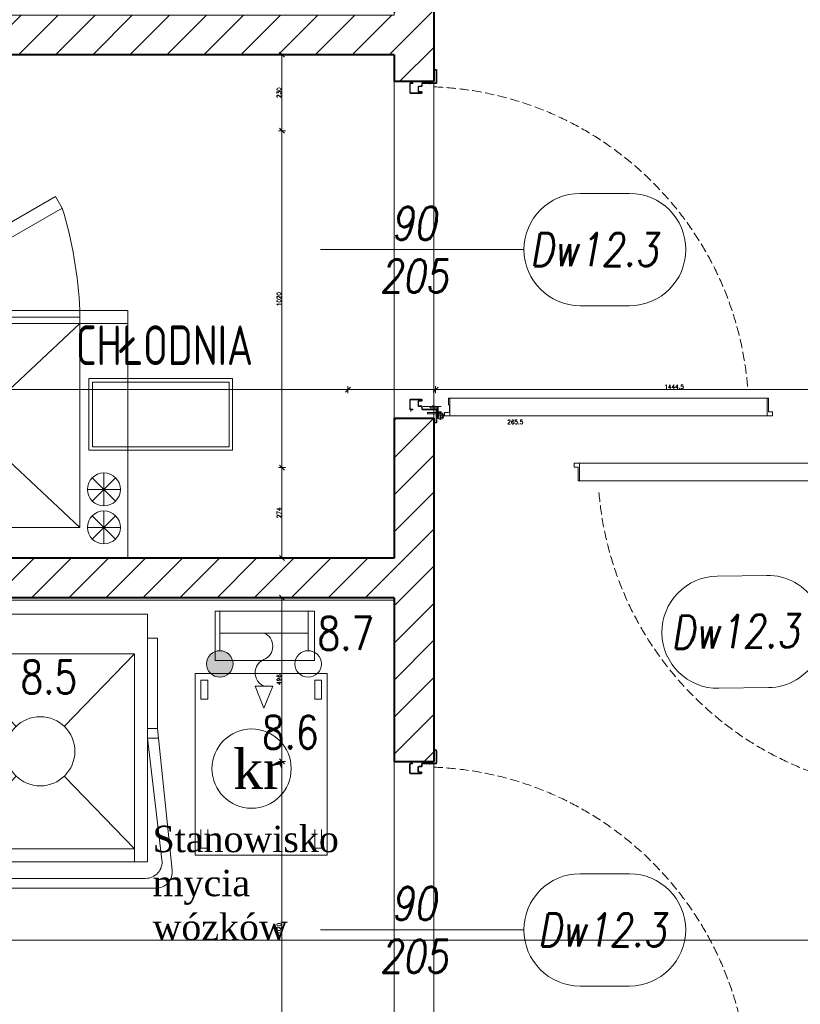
# Model space of a CAD drawing. Header units: millimetres. Extents: x -1893473 to 1546619, y -568027 to 942944.
# Tile 209 of 256: x 187229 to 189593, y -508419 to -505438. Entities that reach past the tile are written whole.
import ezdxf
from ezdxf.enums import TextEntityAlignment as Align

# ---------------------------------------------------------------- set-up
doc = ezdxf.new("R2010")
doc.units = ezdxf.units.MM
doc.header["$LTSCALE"] = 0.2
doc.linetypes.add('CENTER', pattern=[0.6, 0.375, -0.075, 0.075, -0.075])
doc.linetypes.add('Hidden Line', pattern=[391.222223, 282.222223, -109])
doc.layers.get('0').update_dxf_attribs({"lineweight": 0})
for name, color, linetype, lineweight in [('!! 0_Opis_pom', 9, 'Continuous', 13), ('!! 1_drzwi opis', 151, 'Continuous', 9), ('!! 1_drzwi-linia', 213, 'Continuous', 5), ('!! 1_hatch projektowane ściany', 4, 'Continuous', 5), ('!! 1_OPIS POM NOWE', 140, 'Continuous', 5), ('!! 1_PROJ Sciany', 2, 'Continuous', 40), ('!! technologia', 20, 'Continuous', 5), ('!! wymiary osi', 250, 'Continuous', 9), ('P-Opis nadproża', 150, 'Continuous', 9)]:
    doc.layers.add(name, color=color, linetype=linetype, lineweight=lineweight)
doc.layers.add('!! 0_ramki', color=251, linetype='Continuous', lineweight=9, plot=False)
doc.layers.add('Powierzchnia', color=140, linetype='Continuous', lineweight=5, plot=False)
doc.layers.add('!! 1_ proj wyposdażenie', color=7, linetype='Continuous', lineweight=5, true_color=0xa1a1a1)
doc.styles.add('50', font='ROMANS.shx', dxfattribs={"width": 0.8, "height": 10})
doc.styles.add('ARCHETYP', font='romans.shx', dxfattribs={"height": 15})
doc.styles.add('ARIAL', font='tahoma.ttf')
doc.styles.get("Standard").update_dxf_attribs({"font": 'arial.ttf', "height": 25})
doc.styles.add('TXT', font='simplex.shx')
doc.dimstyles.new('DIM50', dxfattribs={"dimscale": 5, "dimtxt": 2.5, "dimasz": 1.5, "dimexe": 0, "dimexo": 0, "dimgap": 0.5, "dimtad": 1, "dimdec": 4, "dimrnd": 0.5, "dimdsep": 46, "dimtxsty": 'TXT', "dimblk1": 'TICK1', "dimblk2": 'TICK1', "dimsah": 1, "dimcen": 0, "dimse1": 1, "dimse2": 1, "dimclrd": 1, "dimclre": 7, "dimclrt": 9, "dimadec": 0, "dimazin": 0, "dimtfac": 1, "dimtdec": 4, "dimtmove": 2, "dimatfit": 3, "dimldrblk": 'TICK1', "dimfxl": 1, "dimtolj": 1, "dimarcsym": 0})

# ---------------------------------------------------------------- blocks, each defined once
blk = doc.blocks.new('zmywarka kapturowa')
for p, q in [((25.23, -33.97), (4, -12)), ((39.77, -33.97), (61, -12)), ((4, -71), (25.23, -49.03)), ((61, -71), (39.77, -49.03)), ((4, -71), (4, -75)), ((61, -71), (61, -75))]:
    blk.add_line(p, q)
for points in [[(0, -75), (0, 0), (65, 0), (65, -75)], [(0, -7.2), (-3, -7.2), (-3, -34.63), (0, -34.63)], [(65, -7.2), (68, -7.2), (68, -34.63), (65, -34.63)], [(4, -71), (4, -12), (61, -12), (61, -71)]]:
    blk.add_lwpolyline(points, close=True)
for points in [[(68, -34.63), (72.43, -77.49, -0.444715), (67.46, -83), (-2.46, -83, -0.444715), (-7.43, -77.49), (-3, -34.63)], [(65, -37.5), (69.34, -74.42, -0.448945), (64.38, -80), (0.62, -80, -0.448945), (-4.34, -74.42), (0, -37.5)]]:
    blk.add_lwpolyline(points, format="xyb")
for points in [[(-3, -34.63), (0, -34.63), (0, -37.5), (-3.3, -37.5)], [(68, -34.63), (65, -34.63), (65, -37.5), (68.3, -37.5)]]:
    blk.add_lwpolyline(points)
blk.add_circle((32.5, -41.5), 10.47)
blk = doc.blocks.new('ewf ewf ewf')
for p, q in [((0, -39.95), (0, 0)), ((0, 0), (54.95, 0)), ((54.95, -39.95), (54.95, 0)), ((7.75, -1.7), (2.05, -1.7)), ((2.05, -3.75), (2.05, -1.7)), ((7.75, -3.75), (7.75, -1.7)), ((47.2, -1.7), (52.9, -1.7)), ((52.9, -3.75), (52.9, -1.7)), ((7.75, -3.75), (2.05, -3.75)), ((47.2, -3.75), (52.9, -3.75)), ((2.05, -36.2), (2.05, -38.25)), ((7.75, -36.2), (2.05, -36.2)), ((7.75, -38.25), (2.05, -38.25)), ((7.75, -36.2), (7.75, -38.25)), ((47.2, -36.2), (52.9, -36.2)), ((47.2, -38.25), (52.9, -38.25)), ((52.9, -36.2), (52.9, -38.25)), ((0, -39.95), (54.95, -39.95))]:
    blk.add_line(p, q)
blk = doc.blocks.new('kran ze złączką')
h = blk.add_hatch(color=256)
edge = h.paths.add_edge_path()
edge.add_arc((20, -12), 3, 0, 360)
for p, q in [((0, -9), (0, 0)), ((20, -9), (20, 0)), ((20, -5), (0, -5)), ((12, -17), (8, -17)), ((10, -22), (8, -17)), ((12, -17), (10, -22))]:
    blk.add_line(p, q)
for centre in [(0, -12), (20, -12)]:
    blk.add_circle(centre, 3)
for centre, start, end in [((11.25, -8), 112.6199, 247.3801), ((8.75, -14), 292.6199, 67.3801)]:
    blk.add_arc(centre, 3.25, start, end)
blk = doc.blocks.new('Poste de nettoyage')
blk.add_lwpolyline([(0, 0), (0.3, 0), (0.3, 0.15), (0, 0.15)], close=True)
blk = doc.blocks.new('Poste de nettoyage!')
at = {"layer": '!! 1_ proj wyposdażenie'}
blk.add_blockref('Poste de nettoyage', (-0.15, -0.17), dxfattribs=at)
blk = doc.blocks.new('zaw-dr-90-p')
at = {"color": 2, "linetype": 'CENTER', "ltscale": 0.2}
for p, q in [((12, 0), (-12, 0)), ((0, 12), (0, -12)), ((24.5, 24), (31, 24)), ((24.5, 19), (31, 19))]:
    blk.add_line(p, q, dxfattribs=at)
at = {"ltscale": 0.2}
for p, q in [((10, 12), (6.5, 12)), ((10, 0), (10, 6.5))]:
    blk.add_line(p, q, dxfattribs=at)
blk.add_lwpolyline([(0, 6.5), (23.5, 6.5, 0.414214), (28, 11), (28, 31), (24.5, 31), (24.5, 11, -0.414214), (23.5, 10), (0, 10, 4.561698), (7.6, 6.5), (4.9, 4.2)], format="xyb", dxfattribs=at)
blk.add_lwpolyline([(10, 10), (10, 39), (6.5, 39), (6.5, 10)], dxfattribs=at)
blk.add_lwpolyline([(-0.2, -0.2), (-2.5, -0.2), (-2.5, 0.2), (-0.2, 0.2), (-0.2, 2.5), (0.2, 2.5), (0.2, 0.2), (2.8, 0.2), (2.8, -0.2), (0.2, -0.2), (0.2, -2.8), (-0.2, -2.8)], close=True)
blk.add_circle((0, 0), 6.5, dxfattribs=at)
blk = doc.blocks.new('drzwi 90- sc 12')
for p, q in [((-13616.12, 20410.26), (-13616.12, 20411.46)), ((-13616.12, 20411.46), (-13615.02, 20411.46)), ((-13620.32, 20410.16), (-13620.32, 20313.77)), ((-13614.92, 20409.86), (-13620.32, 20409.86)), ((-13616.12, 20410.26), (-13620.22, 20410.26)), ((-13616.12, 20410.26), (-13620, 20410.26)), ((-13618.17, 20410.26), (-13616.22, 20410.26)), ((-13618.17, 20410.26), (-13616.22, 20410.26)), ((-13614.92, 20411.36), (-13614.92, 20313.77)), ((-13620.32, 20313.47), (-13620.32, 20317.97)), ((-13614.92, 20312.27), (-13614.92, 20317.97)), ((-13614.92, 20313.77), (-13620.32, 20313.77)), ((-13618.22, 20313.37), (-13620.22, 20313.37)), ((-13618.22, 20313.67), (-13618.22, 20313.37)), ((-13618.22, 20313.67), (-13616.42, 20313.67)), ((-13615.92, 20313.17), (-13615.92, 20312.17)), ((-13617.77, 20311.12), (-13617.77, 20305.72)), ((-13617.77, 20311.12), (-13617.77, 20305.72)), ((-13616.17, 20309.92), (-13616.17, 20311.02)), ((-13615.92, 20312.17), (-13615.02, 20312.17)), ((-13715.57, 20308.32), (-13715.57, 20308.56)), ((-13715.57, 20307.69), (-13715.57, 20308.56)), ((-13715.57, 20307.82), (-13715.57, 20308.56)), ((-13715.57, 20307.72), (-13715.37, 20307.72)), ((-13616.17, 20309.92), (-13617.37, 20309.92)), ((-13715.77, 20301.96), (-13716.27, 20301.96)), ((-13616.77, 20301.96), (-13616.27, 20301.96))]:
    blk.add_line(p, q)
for points in [[(-13665.27, 20284.96), (-13665.27, 20325.83)], [(-13615.57, 20309.64), (-13615.32, 20309.64), (-13615.32, 20309.82), (-13616.32, 20309.82), (-13616.32, 20309.64), (-13615.92, 20309.64)]]:
    blk.add_lwpolyline(points)
at = {"lineweight": 30}
for points in [[(-13716.27, 20308.92), (-13721.27, 20308.92)], [(-13716.27, 20308.92), (-13716.27, 20296.92)], [(-13614.27, 20308.92), (-13609.27, 20308.92)], [(-13614.27, 20308.92), (-13614.27, 20296.92)]]:
    blk.add_lwpolyline(points, dxfattribs=at)
at = {"ltscale": 0.2}
for points in [[(-13715.57, 20307.51), (-13715.57, 20309.48, 0.414214), (-13715.91, 20309.82), (-13719.43, 20309.82, 0.414214), (-13719.77, 20309.48), (-13719.77, 20308.92), (-13719.59, 20308.92), (-13719.59, 20309.48, -0.414214), (-13719.43, 20309.64), (-13716.97, 20309.64)], [(-13716.97, 20309.64), (-13715.91, 20309.64, -0.414214), (-13715.75, 20309.48), (-13715.75, 20307.51)], [(-13715.75, 20307.76), (-13715.75, 20305.58, 0.414214), (-13715.41, 20305.24), (-13714.96, 20305.24, -0.414214), (-13714.8, 20305.08), (-13714.8, 20304.48, 0.414214), (-13714.46, 20304.14), (-13713.28, 20304.14, 0.414214), (-13712.94, 20304.48), (-13712.94, 20305.15, -1), (-13712.75, 20305.15), (-13712.75, 20301.96, -0.414214), (-13712.91, 20301.8), (-13715.43, 20301.8, -0.414214), (-13715.59, 20301.96), (-13715.59, 20302.52), (-13715.77, 20302.52), (-13715.77, 20301.96, 0.414214), (-13715.43, 20301.62), (-13712.91, 20301.62, 0.414214), (-13712.57, 20301.96), (-13712.57, 20305.15, 1), (-13713.12, 20305.15), (-13713.12, 20304.48, -0.414214), (-13713.28, 20304.32), (-13714.46, 20304.32, -0.414214), (-13714.62, 20304.48), (-13714.62, 20305.08, 0.414214), (-13714.96, 20305.42), (-13715.41, 20305.42, -0.414214), (-13715.57, 20305.58), (-13715.57, 20307.64)], [(-13615.92, 20309.64), (-13616.63, 20309.64, 0.414214), (-13616.79, 20309.48), (-13616.79, 20305.58, -0.414214), (-13617.13, 20305.24), (-13617.58, 20305.24, 0.414214), (-13617.74, 20305.08), (-13617.74, 20304.48, -0.414214), (-13618.08, 20304.14), (-13619.26, 20304.14, -0.414214), (-13619.6, 20304.48), (-13619.6, 20305.15, 1), (-13619.79, 20305.15), (-13619.79, 20301.96, 0.414214), (-13619.63, 20301.8), (-13617.11, 20301.8, 0.414214), (-13616.95, 20301.96), (-13616.95, 20302.52), (-13616.77, 20302.52), (-13616.77, 20301.96, -0.414214), (-13617.11, 20301.62), (-13619.63, 20301.62, -0.414214), (-13619.97, 20301.96), (-13619.97, 20305.15, -1), (-13619.42, 20305.15), (-13619.42, 20304.48, 0.414214), (-13619.26, 20304.32), (-13618.08, 20304.32, 0.414214), (-13617.92, 20304.48), (-13617.92, 20305.08, -0.414214), (-13617.58, 20305.42), (-13617.13, 20305.42, 0.414214), (-13616.97, 20305.58), (-13616.97, 20309.48, -0.414214), (-13616.63, 20309.82), (-13613.11, 20309.82, -0.414214), (-13612.77, 20309.48), (-13612.77, 20308.92), (-13612.95, 20308.92), (-13612.95, 20309.48, 0.414214), (-13613.11, 20309.64), (-13615.57, 20309.64)]]:
    blk.add_lwpolyline(points, format="xyb", dxfattribs=at)
blk.add_lwpolyline([(-13616.79, 20308.82), (-13616.97, 20308.82), (-13616.97, 20307.42), (-13616.79, 20307.42)], close=True)
for centre, radius, start, end in [((-13615.02, 20411.36), 0.1, 0, 90), ((-13620.22, 20410.16), 0.1, 90, 180), ((-13620.22, 20313.47), 0.1, 180, 270), ((-13616.42, 20313.17), 0.5, 0, 90), ((-13616.27, 20311.02), 0.1, 0, 90), ((-13615.02, 20312.27), 0.1, 270, 0)]:
    blk.add_arc(centre, radius, start, end)
at = {"linetype": 'Hidden Line', "lineweight": 9, "ltscale": 0.05}
blk.add_arc((-13615.5, 20305.14), 99.12, 94.8005, 177.6944, dxfattribs=at)
at = {"xscale": 0.09999999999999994, "yscale": 0.09999999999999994, "zscale": 0.09999999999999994, "rotation": 180.0000000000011}
blk.add_blockref('zaw-dr-90-p', (-13614.92, 20310.92), dxfattribs=at)
blk = doc.blocks.new('1_ok-opis')
blk.add_line((0, 111.61), (0, 50))
for points in [[(-17, 128.61), (-17, 143.61)], [(17, 128.61), (17, 143.61)]]:
    blk.add_lwpolyline(points)
for centre, start, end in [((0, 143.61), 0, 180), ((0, 128.61), 180, 0)]:
    blk.add_arc(centre, 17, start, end)
at = {"style": 'ARCHETYP'}
for tag, height, rotation, p in [('NR', 12, 90, (0, 136.9)), ('NR', 12, 270, (0, 136.9)), ('SZEROKOŚĆ', 10, 270, (8, 78.29)), ('SZEROKOŚĆ', 10, 90, (-8, 78.29)), ('WYSOKOŚĆ', 10, 270, (-8, 78.29)), ('WYSOKOŚĆ', 10, 90, (8, 78.29))]:
    blk.add_attdef(tag, text='', height=height, rotation=rotation, dxfattribs=at).set_placement(p, align=Align.MIDDLE)
blk = doc.blocks.new('TICK1')
at = {"color": 2}
blk.add_line((-1, -1), (1, 1), dxfattribs=at)
at = {"color": 0}
for p, q in [((0, 0), (-1, 0)), ((0, -1.4), (0, 1.4))]:
    blk.add_line(p, q, dxfattribs=at)
blk = doc.blocks.new('*D1535')
at = {"layer": '!! wymiary osi', "color": 1, "lineweight": -2, "transparency": 16777216}
blk.add_line((318158.4, -512457.8), (316729, -512457.8), dxfattribs=at)
at = {"layer": 'DEFPOINTS', "color": 0, "transparency": 16777216}
for p in [(316721.5, -511527.3), (318165.9, -512133.7), (316721.5, -512457.8)]:
    blk.add_point(p, dxfattribs=at)
at = {"layer": '!! wymiary osi', "color": 1, "lineweight": -2, "transparency": 16777216, "xscale": 7.5, "yscale": 7.5, "zscale": 7.5, "rotation": 180}
blk.add_blockref('TICK1', (316721.5, -512457.8), dxfattribs=at)
at = {"layer": '!! wymiary osi', "color": 1, "lineweight": -2, "transparency": 16777216, "xscale": 7.5, "yscale": 7.5, "zscale": 7.5}
blk.add_blockref('TICK1', (318165.9, -512457.8), dxfattribs=at)
at = {"layer": '!! wymiary osi', "color": 9, "transparency": 16777216, "insert": (317443.7, -512449), "char_height": 12.5, "attachment_point": 5, "style": 'TXT'}
blk.add_mtext('\\A1;1444.5', dxfattribs=at)
blk = doc.blocks.new('*D1536')
at = {"layer": '!! wymiary osi', "color": 1, "lineweight": -2, "transparency": 16777216}
blk.add_line((316714, -512457.8), (316463.4, -512457.8), dxfattribs=at)
at = {"layer": 'DEFPOINTS', "color": 0, "transparency": 16777216}
for p in [(316721.5, -511527.3), (316455.9, -511673.7), (316455.9, -512457.8)]:
    blk.add_point(p, dxfattribs=at)
at = {"layer": '!! wymiary osi', "color": 1, "lineweight": -2, "transparency": 16777216, "xscale": 7.5, "yscale": 7.5, "zscale": 7.5, "rotation": 180}
blk.add_blockref('TICK1', (316455.9, -512457.8), dxfattribs=at)
at = {"layer": '!! wymiary osi', "color": 1, "lineweight": -2, "transparency": 16777216, "xscale": 7.5, "yscale": 7.5, "zscale": 7.5}
blk.add_blockref('TICK1', (316721.5, -512457.8), dxfattribs=at)
at = {"layer": '!! wymiary osi', "color": 9, "transparency": 16777216, "insert": (316962.6, -512555.8), "char_height": 12.5, "attachment_point": 5, "style": 'TXT'}
blk.add_mtext('\\A1;265.5', dxfattribs=at)
blk = doc.blocks.new('*D1537')
at = {"layer": '!! wymiary osi', "color": 1, "lineweight": -2, "transparency": 16777216}
blk.add_line((316448.4, -512457.8), (313326.9, -512457.8), dxfattribs=at)
at = {"layer": 'DEFPOINTS', "color": 0, "transparency": 16777216}
for p in [(313319.4, -511583.7), (316455.9, -511673.7), (313319.4, -512457.8)]:
    blk.add_point(p, dxfattribs=at)
at = {"layer": '!! wymiary osi', "color": 1, "lineweight": -2, "transparency": 16777216, "xscale": 7.5, "yscale": 7.5, "zscale": 7.5, "rotation": 180}
blk.add_blockref('TICK1', (313319.4, -512457.8), dxfattribs=at)
at = {"layer": '!! wymiary osi', "color": 1, "lineweight": -2, "transparency": 16777216, "xscale": 7.5, "yscale": 7.5, "zscale": 7.5}
blk.add_blockref('TICK1', (316455.9, -512457.8), dxfattribs=at)
at = {"layer": '!! wymiary osi', "color": 9, "transparency": 16777216, "insert": (314887.7, -512449), "char_height": 12.5, "attachment_point": 5, "style": 'TXT'}
blk.add_mtext('\\A1;3136.5', dxfattribs=at)
blk = doc.blocks.new('*D1559')
at = {"layer": '!! wymiary osi', "color": 1, "lineweight": -2, "transparency": 16777216}
blk.add_line((316256, -511451.2), (316256, -511666.2), dxfattribs=at)
at = {"layer": 'DEFPOINTS', "color": 0, "transparency": 16777216}
for p in [(316595.9, -511443.7), (316256, -511673.7), (316455.9, -511673.7)]:
    blk.add_point(p, dxfattribs=at)
at = {"layer": '!! wymiary osi', "color": 1, "lineweight": -2, "transparency": 16777216, "xscale": 7.5, "yscale": 7.5, "zscale": 7.5}
for p, rotation in [((316256, -511443.7), 90), ((316256, -511673.7), 270)]:
    blk.add_blockref('TICK1', p, dxfattribs=dict(at, rotation=rotation))
at = {"layer": '!! wymiary osi', "color": 9, "transparency": 16777216, "insert": (316247.3, -511558.7), "char_height": 12.5, "attachment_point": 5, "rotation": 90, "style": 'TXT'}
blk.add_mtext('\\A1;230', dxfattribs=at)
blk = doc.blocks.new('*D1560')
at = {"layer": '!! wymiary osi', "color": 1, "lineweight": -2, "transparency": 16777216}
blk.add_line((316256, -511681.2), (316256, -512686.2), dxfattribs=at)
at = {"layer": 'DEFPOINTS', "color": 0, "transparency": 16777216}
for p in [(316455.9, -511673.7), (316256, -512693.7), (316455.9, -512693.7)]:
    blk.add_point(p, dxfattribs=at)
at = {"layer": '!! wymiary osi', "color": 1, "lineweight": -2, "transparency": 16777216, "xscale": 7.5, "yscale": 7.5, "zscale": 7.5}
for p, rotation in [((316256, -511673.7), 90), ((316256, -512693.7), 270)]:
    blk.add_blockref('TICK1', p, dxfattribs=dict(at, rotation=rotation))
at = {"layer": '!! wymiary osi', "color": 9, "transparency": 16777216, "insert": (316247.3, -512183.7), "char_height": 12.5, "attachment_point": 5, "rotation": 90, "style": 'TXT'}
blk.add_mtext('\\A1;1020', dxfattribs=at)
blk = doc.blocks.new('*D1561')
at = {"layer": '!! wymiary osi', "color": 1, "lineweight": -2, "transparency": 16777216}
blk.add_line((316256, -512701.2), (316256, -512960.4), dxfattribs=at)
at = {"layer": 'DEFPOINTS', "color": 0, "transparency": 16777216}
for p in [(316455.9, -512693.7), (316256, -512967.9), (316595.9, -512967.9)]:
    blk.add_point(p, dxfattribs=at)
at = {"layer": '!! wymiary osi', "color": 1, "lineweight": -2, "transparency": 16777216, "xscale": 7.5, "yscale": 7.5, "zscale": 7.5}
for p, rotation in [((316256, -512693.7), 90), ((316256, -512967.9), 270)]:
    blk.add_blockref('TICK1', p, dxfattribs=dict(at, rotation=rotation))
at = {"layer": '!! wymiary osi', "color": 9, "transparency": 16777216, "insert": (316247.3, -512830.8), "char_height": 12.5, "attachment_point": 5, "rotation": 90, "style": 'TXT'}
blk.add_mtext('\\A1;274', dxfattribs=at)
blk = doc.blocks.new('*D1562')
at = {"layer": '!! wymiary osi', "color": 1, "lineweight": -2, "transparency": 16777216}
blk.add_line((316256, -513095.4), (316256, -513576.2), dxfattribs=at)
at = {"layer": 'DEFPOINTS', "color": 0, "transparency": 16777216}
for p in [(316595.9, -513087.9), (316256, -513583.7), (316595.9, -513583.7)]:
    blk.add_point(p, dxfattribs=at)
at = {"layer": '!! wymiary osi', "color": 1, "lineweight": -2, "transparency": 16777216, "xscale": 7.5, "yscale": 7.5, "zscale": 7.5}
for p, rotation in [((316256, -513087.9), 90), ((316256, -513583.7), 270)]:
    blk.add_blockref('TICK1', p, dxfattribs=dict(at, rotation=rotation))
at = {"layer": '!! wymiary osi', "color": 9, "transparency": 16777216, "insert": (316247.3, -513335.8), "char_height": 12.5, "attachment_point": 5, "rotation": 90, "style": 'TXT'}
blk.add_mtext('\\A1;496', dxfattribs=at)
blk = doc.blocks.new('*D1563')
at = {"layer": '!! wymiary osi', "color": 1, "lineweight": -2, "transparency": 16777216}
blk.add_line((316256, -513591.2), (316256, -514596.2), dxfattribs=at)
at = {"layer": 'DEFPOINTS', "color": 0, "transparency": 16777216}
for p in [(316595.9, -513583.7), (316256, -514603.7), (316595.9, -514603.7)]:
    blk.add_point(p, dxfattribs=at)
at = {"layer": '!! wymiary osi', "color": 1, "lineweight": -2, "transparency": 16777216, "xscale": 7.5, "yscale": 7.5, "zscale": 7.5}
for p, rotation in [((316256, -513583.7), 90), ((316256, -514603.7), 270)]:
    blk.add_blockref('TICK1', p, dxfattribs=dict(at, rotation=rotation))
at = {"layer": '!! wymiary osi', "color": 9, "transparency": 16777216, "insert": (316247.3, -514093.7), "char_height": 12.5, "attachment_point": 5, "rotation": 90, "style": 'TXT'}
blk.add_mtext('\\A1;1020', dxfattribs=at)
blk = doc.blocks.new('zamrażarka')
for p, q in [((-3981.37, 9687.84), (-3985.37, 9687.84)), ((-3983.37, 9621.84), (-3983.37, 9687.84)), ((-3919.67, 9621.84), (-3981.37, 9687.84)), ((-3919.67, 9687.84), (-3981.37, 9621.84)), ((-3981.37, 9621.84), (-3985.37, 9621.84))]:
    blk.add_line(p, q)
for points in [[(-3985.37, 9694.34), (-3985.37, 9607.34), (-3910.37, 9607.34), (-3910.37, 9694.34)], [(-4019.84, 9629.21), (-3984.84, 9689.84), (-3981.37, 9687.84), (-4016.37, 9627.21)], [(-3919.67, 9687.84), (-3919.67, 9621.84), (-3981.37, 9621.84), (-3981.37, 9687.84)], [(-3981.37, 9621.84), (-3981.37, 9607.34), (-3985.37, 9607.34), (-3985.37, 9621.84)]]:
    blk.add_lwpolyline(points, close=True)
for points in [[(-3931.17, 9619.59), (-3931.17, 9609.59)], [(-3919.67, 9619.59), (-3919.67, 9609.59)], [(-3934.71, 9618.12), (-3927.64, 9611.05)], [(-3934.71, 9611.05), (-3927.64, 9618.12)], [(-3923.21, 9618.12), (-3916.13, 9611.05)], [(-3923.21, 9611.05), (-3916.13, 9618.12)], [(-3936.17, 9614.59), (-3926.17, 9614.59)], [(-3924.67, 9614.59), (-3914.67, 9614.59)]]:
    blk.add_lwpolyline(points)
for centre in [(-3931.17, 9614.59), (-3919.67, 9614.59)]:
    blk.add_circle(centre, 5)
blk.add_arc((-3979.16, 9749.65), 127.97, 253.0964, 267.2195)
blk = doc.blocks.new('A$C2EB40A8D')
at = {"layer": '!! 1_hatch projektowane ściany'}
h = blk.add_hatch(dxfattribs=at)
h.set_pattern_fill('ANSI31', color=256, scale=25)
h.set_pattern_definition([(45, (-604946.8, 1975923.4), (-56.1266008, 56.1266008), [])])
h.paths.add_polyline_path([(21393.8353, -7452.48603), (21278.87011, -7452.48603), (21278.87011, -7332.48603), (21393.8353, -7332.48603)])
h.paths.add_polyline_path([(23613.8345, -7452.48603), (23613.8345, -7332.48603), (22983.8345, -7332.48603), (22983.8345, -4832.48603), (22863.8345, -4832.48603), (22863.8345, -7332.48603), (22413.8353, -7332.48603), (22413.8353, -7452.48603)])
h.paths.add_polyline_path([(27183.8345, -7452.48603), (27183.8345, -7332.48603), (26973.8345, -7332.48603), (26973.8345, -6690.35405), (26853.8345, -6690.35405), (26853.8345, -7332.48603), (24853.8345, -7332.48603), (24853.8345, -6082.48603), (25853.8345, -6082.48603), (25853.8345, -4837.48603), (25733.8345, -4837.48603), (25733.8345, -5962.48603), (24733.8345, -5962.48603), (24733.8345, -7332.48603), (24633.8345, -7332.48603), (24633.8345, -7452.48603)])
h.paths.add_polyline_path([(26853.8345, -5670.35405), (26973.8345, -5670.35405), (26973.8345, -4832.48603), (26853.8345, -4832.48603)])
h.paths.add_polyline_path([(28203.8345, -7332.48603), (28853.8345, -7332.48603), (28853.8345, -7452.48603), (28203.8345, -7452.48603)])
h.paths.add_polyline_path([(26265.09355, -10252.48603), (26385.09355, -10252.48603), (26385.09355, -9772.48603), (28853.8345, -9772.48603), (28853.8345, -9652.48603), (26385.09355, -9652.48603), (26385.09355, -8902.48603), (26265.09355, -8902.48603)])
h.paths.add_polyline_path([(21278.87011, -8902.48603), (22305.09355, -8902.48603), (22305.09355, -9022.48603), (21278.87011, -9022.48603)])
h.paths.add_polyline_path([(21278.87011, -11022.48603), (24695.09355, -11022.48603), (24695.09355, -10192.48603), (24815.09355, -10192.48603), (24815.09355, -11222.48603), (24695.09355, -11222.48603), (24695.09355, -11142.48603), (21276.3526, -11142.48603)])
h.paths.add_polyline_path([(21276.3526, -12786.61062), (24695.09355, -12786.61062), (24695.09355, -13282.48603), (24813.74355, -13282.48603), (24816.44355, -12241.88623), (24695.09355, -12243.08583), (24695.09355, -12666.61062), (21278.87011, -12666.61062)])
h.paths.add_polyline_path([(24345.09355, -14560.73521), (25190.09355, -14560.73521), (25190.09355, -14440.73521), (24815.09355, -14440.73521), (24815.09355, -14302.48603), (24695.09355, -14302.48603), (24695.09355, -14440.73521), (24345.09355, -14440.73521)])
h.paths.add_polyline_path([(26210.09354, -14560.66503), (26385.09355, -14560.66503), (26385.09355, -14160.73521), (28853.83391, -14160.73521), (28853.8345, -14040.73521), (26385.09355, -14040.73521), (26385.09355, -13392.48603), (26265.09355, -13392.46681), (26265.09355, -14440.73521), (26210.08529, -14440.66503)])
edge = h.paths.add_edge_path()
edge.add_line((26265.09355, -12372.46681), (26385.09355, -12372.46681))
edge.add_line((26385.09355, -12372.46681), (26385.09355, -11892.48603))
edge.add_line((26385.09355, -11892.48603), (28853.83391, -11892.48603))
edge.add_line((28853.83391, -11892.48603), (28853.83391, -11772.48603))
edge.add_line((28853.83391, -11772.48603), (26385.09355, -11772.48603))
edge.add_line((26385.09355, -11772.48603), (26385.09355, -11272.48603))
edge.add_line((26385.09355, -11272.48603), (26265.09355, -11272.48603))
edge.add_line((26265.09355, -11272.48603), (26265.09355, -12373.6664))
at = {"layer": '!! 0_ramki'}
blk.add_lwpolyline([(-3943.9525, -13823.32675), (-3943.9525, 28176.67325), (25756.0475, 28176.67325), (26256.0475, -13823.32675)], close=True, dxfattribs=at)
at = {"layer": '!! 1_ proj wyposdażenie', "extrusion": (0, 0, -1)}
blk.add_circle((-24263.38184, -13304.13858), 120, dxfattribs=at)
at = {"layer": '!! 1_hatch projektowane ściany'}
for points in [[(21278.87011, -11022.48603), (24695.09355, -11022.48603), (24695.09355, -10192.48603), (24815.09355, -10192.48603), (24815.09355, -11222.48603), (24695.09355, -11222.48603), (24695.09355, -11142.48603), (21276.3526, -11142.48603)], [(21276.3526, -12786.61062), (24695.09355, -12786.61062), (24695.09355, -13282.48603), (24813.74355, -13282.48603), (24815.29124, -12242.48408), (24695.29124, -12242.48408), (24695.09355, -12666.61062), (21278.87011, -12666.61062)]]:
    blk.add_lwpolyline(points, close=True, dxfattribs=at)
at = {"layer": '!! 1_OPIS POM NOWE'}
for points in [[(23770.89716, -12340.18049), (24206.09716, -12340.18049), (24206.09716, -12122.58049), (23770.89716, -12122.58049)], [(23781.77716, -12329.30049), (24195.21716, -12329.30049), (24195.21716, -12133.46049), (23781.77716, -12133.46049)]]:
    blk.add_lwpolyline(points, close=True, dxfattribs=at)
at = {"layer": '!! 1_PROJ Sciany'}
for points in [[(24815.09355, -10192.48603), (24815.09355, -11222.48603)], [(24695.09355, -11142.48603), (21278.86952, -11142.48603)], [(24695.09355, -11142.48603), (24695.09355, -11222.48603)], [(24695.09355, -11222.48603), (24815.09355, -11222.48603)], [(24695.29124, -12242.48603), (24695.09355, -12666.61062)], [(24695.29124, -12242.48408), (24815.29124, -12242.48408)], [(24815.29135, -12242.48408), (24815.09355, -13282.48603)], [(24695.09355, -12666.61062), (21278.86952, -12666.61062)], [(24695.09355, -12786.61062), (21278.86952, -12786.61062)], [(24695.09355, -12786.61062), (24695.09355, -13282.48603)], [(24695.09355, -13282.48603), (24815.09355, -13282.48603)]]:
    blk.add_lwpolyline(points, dxfattribs=at)
at = {"layer": 'Powierzchnia'}
for points in [[(21276.3526, -7437.08775), (28853.8345, -7437.08775), (28853.8345, -9637.08775), (26385.09355, -9637.08775), (26385.09355, -8887.08775), (26265.09355, -8887.08775), (26258.02799, -14425.32791), (24815.09355, -14425.32791), (24815.09355, -8887.08775), (21276.3526, -8887.08775)], [(21278.87011, -12666.61062), (24695.09355, -12666.61062), (24695.09355, -11142.48603), (21278.87011, -11142.48603)], [(24695.09355, -12794.01029), (21278.86952, -12794.01029), (21278.86952, -14440.73521), (24695.09355, -14440.73521)]]:
    blk.add_lwpolyline(points, close=True, dxfattribs=at)
at = {"layer": '!! 1_ proj wyposdażenie', "xscale": -10, "yscale": 10, "zscale": 10, "rotation": 90}
blk.add_blockref('zamrażarka', (119962.23216, -51770.33179), dxfattribs=at)
at = {"layer": '!! 1_ proj wyposdażenie', "extrusion": (0, 0, -1), "xscale": -10, "yscale": 10, "zscale": 10}
blk.add_blockref('zmywarka kapturowa', (-23298.72151, -12836.61062), dxfattribs=at)
at = {"layer": '!! 1_ proj wyposdażenie'}
for name, p, xscale, yscale, zscale in [('kran ze złączką', (24434.70594, -12826.61137), -13.3817428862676, 13.3817428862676, 13.38174288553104), ('Poste de nettoyage!', (24303.4894, -12806.86287), 1000, 1000, 1000)]:
    blk.add_blockref(name, p, dxfattribs=dict(at, xscale=xscale, yscale=yscale, zscale=zscale))
at = {"layer": '!! 1_ proj wyposdażenie', "extrusion": (0, 0, -1), "xscale": -10, "yscale": 10, "zscale": 10, "rotation": 90}
blk.add_blockref('ewf ewf ewf', (-24492.58807, -13016.27663, 0), dxfattribs=at)
at = {"layer": '!! 1_drzwi opis'}
ref = blk.add_blockref('1_ok-opis', (23971.91368, -11732.48638), dxfattribs=dict(at, xscale=-10, yscale=10, zscale=10, rotation=269.9999963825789))
ref.add_attrib('WYSOKOŚĆ', '90', dxfattribs={"layer": '0', "height": 100, "rotation": 359.99999638, "style": '50', "oblique": 10, "width": 0.8}).set_placement((24754.82222, -11652.48643), align=Align.MIDDLE)
ref.add_attrib('SZEROKOŚĆ', '205', dxfattribs={"layer": '0', "height": 100, "rotation": 359.99999638, "style": '50', "oblique": 10, "width": 0.8}).set_placement((24754.82221, -11812.48643), align=Align.MIDDLE)
ref.add_attrib('NR', 'Dw12.3', dxfattribs={"layer": '0', "height": 100, "rotation": 359.99999638, "style": '50', "oblique": 10, "width": 0.8}).set_placement((25299.52843, -11732.48646), align=Align.MIDDLE)
ref = blk.add_blockref('1_ok-opis', (27111.66498, -12871.36696), dxfattribs=dict(at, xscale=10, yscale=10, zscale=10, rotation=90.78386597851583))
ref.add_attrib('WYSOKOŚĆ', '90', dxfattribs={"layer": '0', "height": 100, "rotation": 0.78386598, "style": '50', "oblique": 10, "width": 0.8}).set_placement((26327.73527, -12802.08512), align=Align.MIDDLE)
ref.add_attrib('SZEROKOŚĆ', '205', dxfattribs={"layer": '0', "height": 100, "rotation": 0.78386598, "style": '50', "oblique": 10, "width": 0.8}).set_placement((26329.92416, -12962.07015), align=Align.MIDDLE)
ref.add_attrib('NR', 'Dw12.3', dxfattribs={"layer": '0', "height": 100, "rotation": 0.78386598, "style": '50', "oblique": 10, "width": 0.8}).set_placement((25727.20894, -12888.96177), align=Align.MIDDLE)
ref = blk.add_blockref('1_ok-opis', (23971.71599, -13792.48638), dxfattribs=dict(at, xscale=-10, yscale=10, zscale=10, rotation=269.9999963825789))
ref.add_attrib('WYSOKOŚĆ', '90', dxfattribs={"layer": '0', "height": 100, "rotation": 359.99999638, "style": '50', "oblique": 10, "width": 0.8}).set_placement((24754.62453, -13712.48643), align=Align.MIDDLE)
ref.add_attrib('SZEROKOŚĆ', '205', dxfattribs={"layer": '0', "height": 100, "rotation": 359.99999638, "style": '50', "oblique": 10, "width": 0.8}).set_placement((24754.62452, -13872.48643), align=Align.MIDDLE)
ref.add_attrib('NR', 'Dw12.3', dxfattribs={"layer": '0', "height": 100, "rotation": 359.99999638, "style": '50', "oblique": 10, "width": 0.8}).set_placement((25323.61842, -13792.48646), align=Align.MIDDLE)
at = {"layer": '!! 1_drzwi-linia', "xscale": 10, "yscale": 10, "zscale": 10}
for p, rotation in [((-178273.95216, -148385.18307), 270), ((229354.33694, 123770.23023), 90.00000000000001), ((-178274.14985, -150445.18307), 270)]:
    blk.add_blockref('drzwi 90- sc 12', p, dxfattribs=dict(at, rotation=rotation))
at = {"layer": '!! 0_Opis_pom', "ltscale": 0.7, "style": 'ARIAL'}
for tag, p in [('B1,21', (-891.77727, 31796.97458)), ('A1,16', (-13651.31084, 31587.95236)), ('B1/17', (-9701.43347, 31565.05244)), ('B1,19', (-5798.61305, 31587.22944)), ('1,23', (10805.41388, 31565.05244)), ('1,22', (4526.58954, 31507.65132)), ('A1,1', (-16866.13618, 31459.3792)), ('B1,18', (-7791.62894, 31330.08444)), ('B1,20', (-2961.4347, 31167.05787)), ('A1,6', (-19287.17717, 30923.71998)), ('B1,1', (14135.63445, 30913.92963)), ('B1,3', (17346.74696, 30023.81022)), ('B1,4', (29817.71501, 29157.67457)), ('A1,5', (-23454.5385, 28820.77901)), ('A1,2', (-17502.57721, 28602.57524)), ('B1,2D', (2616.16402, 28559.52261)), ('A1,15', (-13651.31084, 28261.46046)), ('B1,4', (29883.58177, 28158.35876)), ('B1,2B', (18801.54781, 27650.12382)), ('B1,2A', (13086.7373, 27376.04393)), ('A1,3', (-16846.27912, 25980.40356)), ('B1,8', (9089.53994, 25356.27639)), ('B1,6', (31915.87888, 23754.79829)), ('A1,4', (-24010.17576, 23559.17399)), ('B1,14', (-11621.32288, 23261.44183)), ('B1,13', (-3080.55208, 22924.09997)), ('B1,10', (3982.60923, 22874.21277)), ('B1,5', (29245.49088, 22896.69268)), ('B1,9', (5634.43488, 22623.92098)), ('B1,2C', (13327.26639, 22378.5328)), ('B1,7', (16398.41175, 22348.28836)), ('B1,11', (5553.20442, 20939.83877)), ('B1,12', (3693.27174, 20628.72148)), ('C1,3', (5969.08376, 16336.01084)), ('C1,2', (11955.93711, 11671.55655)), ('C1,1', (15659.17205, 11415.94196)), ('C1,4', (5140.00888, 9205.5831)), ('C1,5', (5680.4486, 6154.54995)), ('C1,10', (16327.05085, 6080.66085)), ('C1,9', (16526.57171, 3173.45283)), ('C1,6', (6367.37903, 2771.84181)), ('D0,18', (-1981.87701, -110.73158)), ('D0,7', (-13531.42299, -1159.67649)), ('C1,7', (7275.77161, -1303.00991)), ('D0,17', (2064.87671, -1345.69113)), ('D0,3', (-9324.21674, -1442.63631)), ('D0,6', (-17529.61851, -1957.37463)), ('D0,10', (-21369.4432, -2140.60378)), ('D,09', (-12990.08379, -2746.32902)), ('D0,2', (-5516.19514, -3101.87722)), ('D0,16', (2266.73061, -3284.15369)), ('D0,8', (-14357.79539, -3567.69719)), ('D0,5', (-10461.54478, -3629.26575)), ('D0,4', (-8396.53404, -4353.7937)), ('D0,15', (1974.41895, -5205.84774)), ('D0,1', (-5633.49598, -5662.48534)), ('D0,11', (-23334.09291, -6045.78706)), ('D0,12', (-22436.85763, -9302.9678)), ('D0,13', (-22436.85763, -11581.16526)), ('D0,14', (-13645.94445, -11884.57769))]:
    blk.add_attdef(tag, text='', height=119.68, dxfattribs=at).set_placement(p, align=Align.MIDDLE_CENTER)
at = {"layer": '!! 1_ proj wyposdażenie', "attachment_point": 7}
for s, insert, char_height, width in [('{\\fTimes New Roman|b0|i0|c238|p18;kr}', (24207.64781, -13365.88941), 120, 464.3632249), ('\\pt0.08;{\\fTimes New Roman|b0|i0|c238|p18;Stanowisko\\Pmycia wózków}', (23963.69157, -13824.95547, 0), 80, 371.4905799)]:
    blk.add_mtext(s, dxfattribs=dict(at, insert=insert, char_height=char_height, width=width))
at = {"layer": '!! 1_OPIS POM NOWE', "style": 'TXT', "width": 0.7}
blk.add_text('CHŁODNIA', height=120, dxfattribs=at).set_placement((23999.64849, -12082.11736), align=Align.CENTER)
at = {"layer": '!! 1_OPIS POM NOWE', "style": 'ARIAL'}
for tag, p in [('C1.7A', (7769.3756, 685.765)), ('C1.7C', (7655.80151, -2045.04756)), ('C1.8B', (10935.93068, -2107.41983)), ('C1.8A', (13897.39715, -2120.69016)), ('C1.7B', (8274.43201, -3270.18959)), ('E1.2', (16701.02923, -5331.07351)), ('E1.5E', (21974.23379, -5463.99012)), ('E1.5D', (24989.27391, -5785.36474)), ('E1.1', (8357.81567, -5851.01076)), ('E1.5C', (25222.53959, -6394.64172)), ('E1.5B', (27694.70831, -7009.86571)), ('E1.6', (5279.46063, -8141.28746)), ('E1.5A', (25547.9555, -8495.18994)), ('E1.5G', (23977.19473, -9792.46695)), ('E1.5F', (22414.7084, -9822.66389)), ('E1,4', (13935.69867, -10458.20073)), ('E1.5L', (28030.8296, -11267.7725)), ('E1.3', (5639.18862, -11994.01941)), ('E1.5H', (23988.49716, -12231.38049)), ('E1.5K', (27714.73934, -12977.98364)), ('E1.5I', (22290.68736, -13989.9049)), ('E1.5J', (27095.71534, -16088.17469))]:
    blk.add_attdef(tag, text='', height=119.68, dxfattribs=at).set_placement(p, align=Align.MIDDLE_CENTER)
at = {"layer": '!! technologia', "char_height": 100, "attachment_point": 1, "style": '50'}
for s, insert in [('8.7', (24463.30354, -12844.87338)), ('8.5', (23563.92201, -12977.02486)), ('8.6', (24294.7995, -13143.79526))]:
    blk.add_mtext_dynamic_manual_height_columns(s, width=33.3164928, gutter_width=50, heights=[10], dxfattribs=dict(at, insert=insert))
at = {"layer": '!! wymiary osi'}
for base, p1, p2, picture, middle in [((24355.21286, -11372.48603), (24695.09355, -11142.48603), (24555.09355, -11372.48603), '*D1559', (24346.46286, -11257.48603)), ((24355.21286, -12392.48603), (24555.09355, -11372.48603), (24555.09355, -12392.48603), '*D1560', (24346.46286, -11882.48603)), ((24355.21286, -12666.61062), (24555.09355, -12392.48603), (24695.09355, -12666.61062), '*D1561', (24346.46286, -12529.54832)), ((24355.21286, -13282.48603), (24695.09355, -12786.61062), (24695.09355, -13282.48603), '*D1562', (24346.46286, -13034.54832)), ((24355.21286, -14302.48603), (24695.09355, -13282.48603), (24695.09355, -14302.48603), '*D1563', (24346.46286, -13792.48603))]:
    dim = blk.add_linear_dim(base=base, p1=p1, p2=p2, angle=90, dimstyle='DIM50', dxfattribs=at)
    dim.commit()
    dim.dimension.update_dxf_attribs({"geometry": picture, "text_midpoint": middle, "insert": (-291900.79406, 500301.26018)})
dim = blk.add_linear_dim(base=(24555.09355, -12156.51424), p1=(24820.67432, -11226.08643), p2=(24555.09355, -11372.48603), dimstyle='DIM50', dxfattribs=at)
dim.commit()
dim.dimension.update_dxf_attribs({"geometry": '*D1536', "text_midpoint": (25061.85354, -12254.58476), "dimtype": 128, "insert": (-291900.79406, 500301.26018)})
for base, p1, p2, picture, middle in [((24820.67432, -12156.51424), (26265.09355, -11832.48603), (24820.67432, -11226.08643), '*D1535', (25542.88393, -12147.76424)), ((21418.61932, -12156.51424), (24555.09355, -11372.48603), (21418.61932, -11282.48603), '*D1537', (22986.85643, -12147.76424))]:
    dim = blk.add_linear_dim(base=base, p1=p1, p2=p2, dimstyle='DIM50', dxfattribs=at)
    dim.commit()
    dim.dimension.update_dxf_attribs({"geometry": picture, "text_midpoint": middle, "insert": (-291900.79406, 500301.26018)})

msp = doc.modelspace()

# ---------------------------------------------------------------- block references
at = {"layer": 'P-Opis nadproża', "color": 4}
msp.add_blockref('A$C2EB40A8D', (163667.94092, -494401.63474), dxfattribs=at)

doc.saveas('drawing.dxf')
